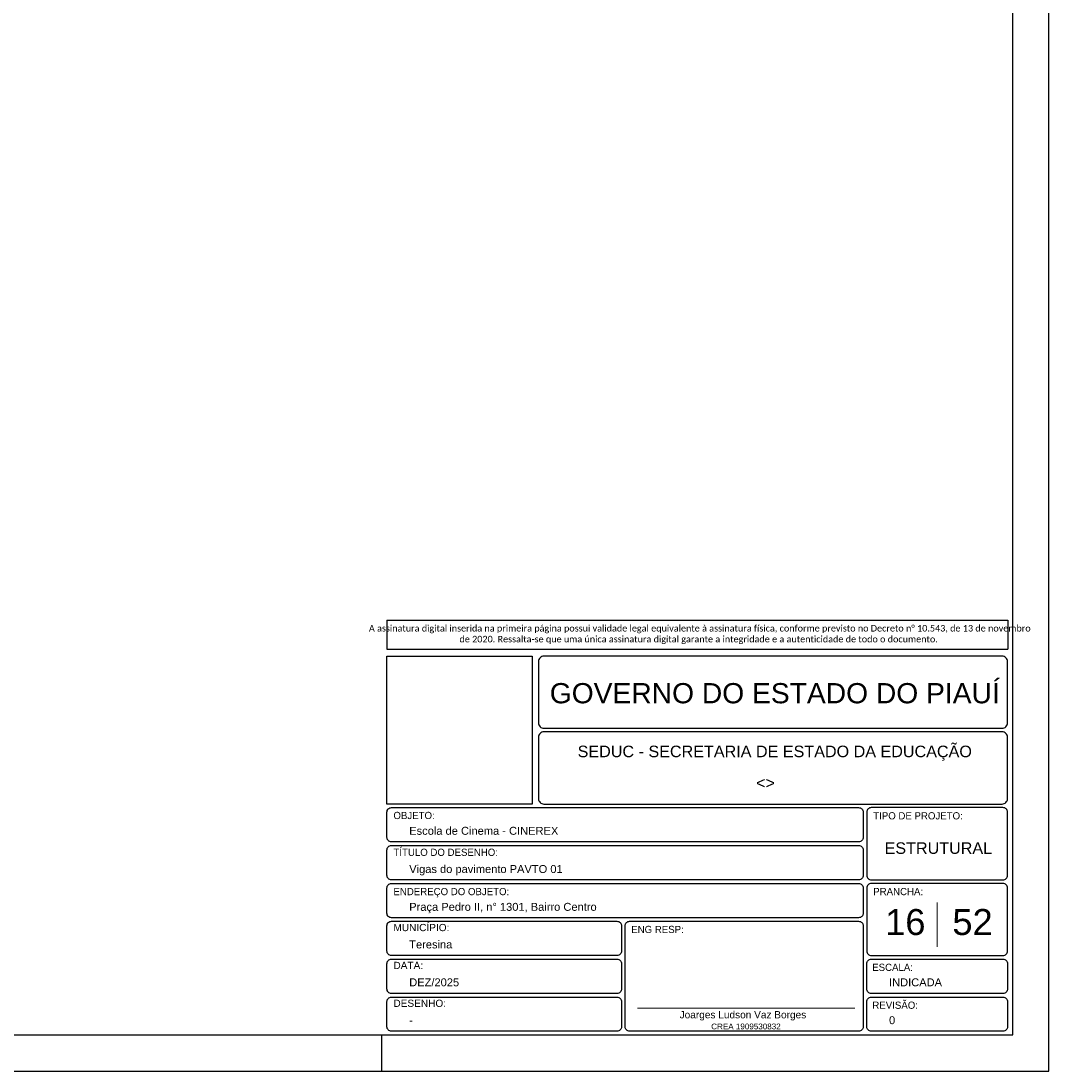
# Model space of a CAD drawing. Header units: millimetres. Extents: x 0 to 84.1, y 0 to 59.4.
# Tile 8 of 9: x 55.6 to 84.1, y 0 to 29.1. Entities that reach past the tile are written whole.
import ezdxf

# ---------------------------------------------------------------- set-up
doc = ezdxf.new("R2010")
doc.units = ezdxf.units.MM
doc.header["$MEASUREMENT"] = 0
doc.linetypes.add('NULL', pattern=[0])
doc.layers.get('0').update_dxf_attribs({"lineweight": 18})
doc.layers.add('Nível 1', color=7, linetype='Continuous', lineweight=0)
doc.layers.add('Textos', color=7, linetype='Continuous', lineweight=9)
for name, color, linetype in [('Pena 01', 1, 'Continuous'), ('SEDUC_MARF', 1, 'Continuous'), ('SEDUC_MARGG', 7, 'Continuous'), ('SEDUC_TXT01', 1, 'Continuous'), ('SEDUC_TXT02', 2, 'Continuous'), ('SEDUC_TXT05', 5, 'Continuous')]:
    doc.layers.add(name, color=color, linetype=linetype)
doc.styles.add('Arial', font='txt')
doc.styles.add('Calibri', font='txt')
doc.styles.add('TwCenMT', font='txt')

msp = doc.modelspace()

# ---------------------------------------------------------------- linework, layer by layer
msp.add_line((72.6949, 1.7423), (78.7158, 1.7423))
at = {"layer": 'Nível 1'}
msp.add_line((80.9985, 4.6717), (80.9985, 3.4409), dxfattribs=at)
at = {"layer": 'Pena 01'}
for p, q in [((65.7485, 12.4952), (82.956, 12.4952)), ((65.7485, 12.4952), (65.7485, 11.6972)), ((82.956, 12.4952), (82.956, 11.6972)), ((65.7485, 11.6972), (82.956, 11.6972))]:
    msp.add_line(p, q, dxfattribs=at)
at = {"layer": 'SEDUC_MARF'}
msp.add_line((65.6, 1), (65.6, 0), dxfattribs=at)
for points in [[(84.1, 59.4), (0, 59.4), (0, 0), (84.1, 0)], [(65.7485, 11.4972), (69.7732, 11.4972), (69.7732, 7.4), (65.7485, 7.4)]]:
    msp.add_lwpolyline(points, close=True, dxfattribs=at)
for points in [[(70.0985, 9.5), (82.7985, 9.5, 0.4142136), (82.9485, 9.65), (82.9485, 9.65), (82.9485, 11.35, 0.4142136), (82.7985, 11.5), (82.7985, 11.5), (70.0985, 11.5, 0.4142136), (69.9485, 11.35), (69.9485, 11.35), (69.9485, 9.65, 0.4142136), (70.0985, 9.5), (70.0985, 9.5)], [(70.0985, 7.4), (82.7985, 7.4, 0.4142136), (82.9485, 7.55), (82.9485, 7.55), (82.9485, 9.25, 0.4142136), (82.7985, 9.4), (82.7985, 9.4), (70.0985, 9.4, 0.4142136), (69.9485, 9.25), (69.9485, 9.25), (69.9485, 7.55, 0.4142136), (70.0985, 7.4), (70.0985, 7.4)], [(65.8735, 7.3), (78.8235, 7.3, -0.4142136), (78.9485, 7.175), (78.9485, 7.175), (78.9485, 6.475, -0.4142136), (78.8235, 6.35), (78.8235, 6.35), (65.8735, 6.35, -0.4142136), (65.7485, 6.475), (65.7485, 6.475), (65.7485, 7.175, -0.4142136), (65.8735, 7.3), (65.8735, 7.3)], [(79.1735, 5.3), (82.8235, 5.3, 0.4142136), (82.9485, 5.425), (82.9485, 5.425), (82.9485, 7.175, 0.4142136), (82.8235, 7.3), (82.8235, 7.3), (79.1735, 7.3, 0.4142136), (79.0485, 7.175), (79.0485, 7.175), (79.0485, 5.425, 0.4142136), (79.1735, 5.3), (79.1735, 5.3)], [(65.8735, 6.25), (78.8235, 6.25, -0.4142136), (78.9485, 6.125), (78.9485, 6.125), (78.9485, 5.425, -0.4142136), (78.8235, 5.3), (78.8235, 5.3), (65.8735, 5.3, -0.4142136), (65.7485, 5.425), (65.7485, 5.425), (65.7485, 6.125, -0.4142136), (65.8735, 6.25), (65.8735, 6.25)], [(65.8735, 5.2), (78.8235, 5.2, -0.4142136), (78.9485, 5.075), (78.9485, 5.075), (78.9485, 4.375, -0.4142136), (78.8235, 4.25), (78.8235, 4.25), (65.8735, 4.25, -0.4142136), (65.7485, 4.375), (65.7485, 4.375), (65.7485, 5.075, -0.4142136), (65.8735, 5.2), (65.8735, 5.2)], [(79.1735, 3.2), (82.8235, 3.2, 0.4142136), (82.9485, 3.325), (82.9485, 3.325), (82.9485, 5.075, 0.4142136), (82.8235, 5.2), (82.8235, 5.2), (79.1735, 5.2, 0.4142136), (79.0485, 5.075), (79.0485, 5.075), (79.0485, 3.325, 0.4142136), (79.1735, 3.2), (79.1735, 3.2)], [(65.8735, 4.15), (72.1235, 4.15, -0.4142136), (72.2485, 4.025), (72.2485, 4.025), (72.2485, 3.325, -0.4142136), (72.1235, 3.2), (72.1235, 3.2), (65.8735, 3.2, -0.4142136), (65.7485, 3.325), (65.7485, 3.325), (65.7485, 4.025, -0.4142136), (65.8735, 4.15), (65.8735, 4.15)], [(72.4735, 4.15), (78.8235, 4.15, -0.4142136), (78.9485, 4.025), (78.9485, 4.025), (78.9485, 1.225, -0.4142136), (78.8235, 1.1), (78.8235, 1.1), (72.4735, 1.1, -0.4142136), (72.3485, 1.225), (72.3485, 1.225), (72.3485, 4.025, -0.4142136), (72.4735, 4.15), (72.4735, 4.15)], [(65.8735, 3.1), (72.1235, 3.1, -0.4142136), (72.2485, 2.975), (72.2485, 2.975), (72.2485, 2.275, -0.4142136), (72.1235, 2.15), (72.1235, 2.15), (65.8735, 2.15, -0.4142136), (65.7485, 2.275), (65.7485, 2.275), (65.7485, 2.975, -0.4142136), (65.8735, 3.1), (65.8735, 3.1)], [(79.1735, 3.1), (82.8235, 3.1, -0.4142136), (82.9485, 2.975), (82.9485, 2.975), (82.9485, 2.275, -0.4142136), (82.8235, 2.15), (82.8235, 2.15), (79.1735, 2.15, -0.4142136), (79.0485, 2.275), (79.0485, 2.275), (79.0485, 2.975, -0.4142136), (79.1735, 3.1), (79.1735, 3.1)], [(65.8735, 2.05), (72.1235, 2.05, -0.4142136), (72.2485, 1.925), (72.2485, 1.925), (72.2485, 1.225, -0.4142136), (72.1235, 1.1), (72.1235, 1.1), (65.8735, 1.1, -0.4142136), (65.7485, 1.225), (65.7485, 1.225), (65.7485, 1.925, -0.4142136), (65.8735, 2.05), (65.8735, 2.05)], [(79.1735, 2.05), (82.8235, 2.05, -0.4142136), (82.9485, 1.925), (82.9485, 1.925), (82.9485, 1.225, -0.4142136), (82.8235, 1.1), (82.8235, 1.1), (79.1735, 1.1, -0.4142136), (79.0485, 1.225), (79.0485, 1.225), (79.0485, 1.925, -0.4142136), (79.1735, 2.05), (79.1735, 2.05)]]:
    msp.add_lwpolyline(points, format="xyb", dxfattribs=at)
at = {"layer": 'SEDUC_MARGG'}
msp.add_lwpolyline([(2.5, 1), (83.1, 1), (83.1, 58.4), (2.5, 58.4)], close=True, dxfattribs=at)

# ---------------------------------------------------------------- texts
at = {"layer": 'Pena 01', "color": 3, "linetype": 'NULL', "insert": (74.3883, 12.0983), "char_height": 0.1803712, "width": 18.645941, "attachment_point": 5, "style": 'Calibri'}
msp.add_mtext(' A assinatura digital inserida na primeira página possui validade legal equivalente à assinatura física, conforme previsto no Decreto n%%d 10.543, de 13 de novembro de 2020. Ressalta-se que uma única assinatura digital garante a integridade e a autenticidade de todo o documento.', dxfattribs=at)
at = {"layer": 'SEDUC_TXT01', "linetype": 'NULL', "char_height": 0.2, "width": 17.8054, "attachment_point": 1}
for s, insert, style in [('OBJETO:', (65.9279, 7.1834), 'TwCenMT'), ('TIPO DE PROJETO:', (79.2279, 7.1739), 'TwCenMT'), ('TÍTULO DO DESENHO:', (65.9279, 6.1626), 'TwCenMT'), ('ENDEREÇO DO OBJETO:', (65.9279, 5.0739), 'TwCenMT'), ('PRANCHA:', (79.2279, 5.0739), 'TwCenMT'), ('MUNICÍPIO:', (65.9273, 4.0771), 'Arial'), ('ENG RESP:', (72.5193, 4.0239), 'TwCenMT'), ('DATA:', (65.9273, 3.0271), 'Arial'), ('ESCALA:', (79.1989, 2.9739), 'TwCenMT'), ('DESENHO:', (65.9273, 1.9771), 'Arial'), ('REVISÃO:', (79.2039, 1.9239), 'TwCenMT')]:
    msp.add_mtext(s, dxfattribs=dict(at, insert=insert, style=style))
at = {"layer": 'SEDUC_TXT02', "linetype": 'NULL', "attachment_point": 8, "line_spacing_factor": 0.9, "style": 'Arial'}
for s, insert, char_height, width in [('SEDUC - SECRETARIA DE ESTADO DA EDUCAÇÃO ', (76.4985, 8.6), 0.32, 21.758945), ('Joarges Ludson Vaz Borges', (75.6158, 1.4), 0.2, 7.035547), ('CREA 1909530832', (75.7, 1.1528), 0.16, 3.791777)]:
    msp.add_mtext(s, dxfattribs=dict(at, insert=insert, char_height=char_height, width=width))
at = {"layer": 'SEDUC_TXT05', "linetype": 'NULL', "insert": (76.4985, 10.1848), "char_height": 0.56, "width": 24.876973, "attachment_point": 8, "line_spacing_factor": 0.9, "style": 'Arial'}
msp.add_mtext('GOVERNO DO ESTADO DO PIAUÍ', dxfattribs=at)
at = {"layer": 'Textos', "linetype": 'NULL', "line_spacing_factor": 0.9, "style": 'Arial'}
for s, insert, char_height, width, attachment_point in [('<>', (76.241, 7.8271), 0.32, 1.067813, 8), ('Escola de Cinema - CINEREX', (66.3656, 6.545), 0.22, 8.109531, 7), ('ESTRUTURAL', (81.0329, 6.0142), 0.32, 5.907383, 8), ('Vigas do pavimento PAVTO 01', (66.3656, 5.4224), 0.22, 8.344492, 7), ('Praça Pedro II, n%%d 1301, Bairro Centro', (66.3656, 4.3724), 0.22, 10.164414, 7), ('16', (80.1166, 3.7594), 0.72, 2.264609, 8), ('52', (81.9803, 3.7594), 0.72, 2.264609, 8), ('Teresina', (66.3656, 3.395), 0.22, 2.374375, 7), ('DEZ/2025', (66.3656, 2.345), 0.22, 2.741465, 7), ('INDICADA', (79.6656, 2.345), 0.22, 2.906992, 7), ('-', (66.3656, 1.295), 0.22, 0.239805, 7), ('0', (79.6656, 1.295), 0.22, 0.373691, 7)]:
    msp.add_mtext(s, dxfattribs=dict(at, insert=insert, char_height=char_height, width=width, attachment_point=attachment_point))

doc.saveas('drawing.dxf')
